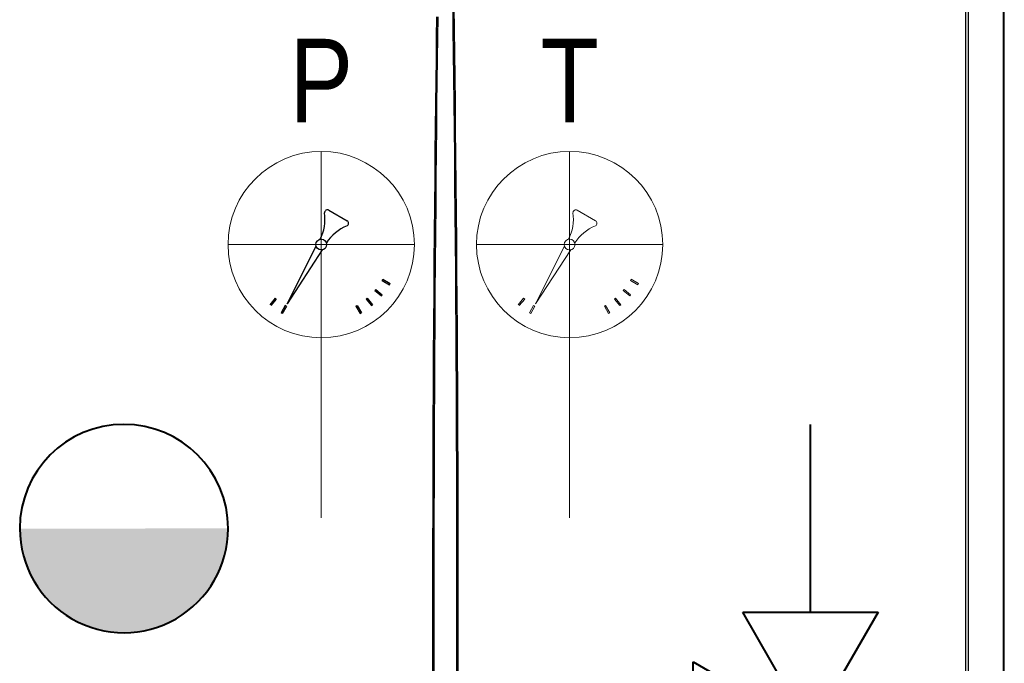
# Model space of a CAD drawing. Header units: centimetres. Extents: x 4745 to 39369, y 17389 to 19524.
# Tile 147 of 188: x 36980 to 37059, y 18610 to 18661. Entities that reach past the tile are written whole.
import ezdxf
from ezdxf.lldxf.tags import DXFTag

# ---------------------------------------------------------------- set-up
doc = ezdxf.new("R2010")
doc.units = ezdxf.units.CM
doc.layers.add('$_urządzenia', color=250, linetype='Continuous')
doc.layers.add('IS_Armatura_Therm', color=250, linetype='SOLID')
for name, color, linetype, lineweight in [('CP_AXISHS', 7, 'DASHDOT', 9), ('IS_ARMATURA', 7, 'Continuous', 9), ('IS_Zimna_woda', 5, 'SOLID', 40)]:
    doc.layers.add(name, color=color, linetype=linetype, lineweight=lineweight)
doc.styles.add('styl1', font='ARIALN.TTF')
tags = doc.linetypes.add('DASHDOT', pattern=[25.4, 12.7, -6.35, 0, -6.35]).pattern_tags.tags
tags[10:11] = [DXFTag(74, 4), DXFTag(75, 0), DXFTag(340, '0'), DXFTag(46, 1.0), DXFTag(50, 0.0), DXFTag(44, 0.0), DXFTag(45, 0.0)]
tags[8:9] = [DXFTag(74, 4), DXFTag(75, 0), DXFTag(340, '0'), DXFTag(46, 1.0), DXFTag(50, 0.0), DXFTag(44, 0.0), DXFTag(45, 0.0)]
tags[6:7] = [DXFTag(74, 4), DXFTag(75, 0), DXFTag(340, '0'), DXFTag(46, 1.0), DXFTag(50, 0.0), DXFTag(44, 0.0), DXFTag(45, 0.0)]
tags[4:5] = [DXFTag(74, 4), DXFTag(75, 0), DXFTag(340, '0'), DXFTag(46, 1.0), DXFTag(50, 0.0), DXFTag(44, 0.0), DXFTag(45, 0.0)]
tags = doc.linetypes.add('SOLID', pattern=[10, 10, 0]).pattern_tags.tags
tags[6:7] = [DXFTag(74, 4), DXFTag(75, 0), DXFTag(340, '0'), DXFTag(46, 0.0), DXFTag(50, 0.0), DXFTag(44, 0.0), DXFTag(45, 0.0)]
tags[4:5] = [DXFTag(74, 4), DXFTag(75, 0), DXFTag(340, '0'), DXFTag(46, 0.0), DXFTag(50, 0.0), DXFTag(44, 0.0), DXFTag(45, 0.0)]

# ---------------------------------------------------------------- blocks, each defined once
blk = doc.blocks.new('A$C92957c0b')
at = {"layer": '$_urządzenia'}
for p, q in [((279.34, -1127), (279.34, -29)), ((280.56, -30.4), (280.56, -1125.6)), ((299.63, -1125.6), (299.63, -30.4)), ((300, -1125.6), (300, -30.4))]:
    blk.add_line(p, q, dxfattribs=at)
for points in [[(-6.7, -526.63), (-6.71, -513.28), (-6.72, -499.73), (-6.72, -485.73), (-6.71, -471.23), (-6.69, -456.29), (-6.66, -440.78), (-6.61, -424.58), (-6.56, -407.83), (-6.49, -390.85), (-6.41, -373.58), (-6.31, -356.09), (-6.21, -338.94), (-6.09, -322.24), (-5.97, -305.88), (-5.84, -290.14), (-5.71, -275.14), (-5.57, -260.76), (-5.43, -246.92), (-5.29, -233.62), (-5.15, -220.86), (-5.01, -208.54), (-4.87, -196.63), (-4.72, -185.16), (-4.58, -174.07)], [(-6.01, -526.62), (-6.02, -513.27), (-6.02, -499.72), (-6.02, -485.72), (-6.01, -471.22), (-5.99, -456.28), (-5.96, -440.78), (-5.92, -424.58), (-5.87, -407.82), (-5.8, -390.85), (-5.72, -373.58), (-5.63, -356.08), (-5.53, -338.93), (-5.42, -322.23), (-5.3, -305.88), (-5.18, -290.14), (-5.05, -275.14), (-4.92, -260.76), (-4.79, -246.92), (-4.66, -233.62), (-4.52, -220.87), (-4.39, -208.54), (-4.25, -196.64), (-4.11, -185.17), (-3.97, -174.07)], [(3.91, -169.07), (4.06, -181.07), (4.21, -193.57), (4.37, -206.61), (4.52, -220.16), (4.66, -234.21), (4.81, -248.83), (4.95, -263.94), (5.09, -279.27), (5.22, -294.87), (5.34, -310.68), (5.45, -326.33), (5.55, -341.75), (5.64, -357), (5.71, -371.89), (5.78, -386.32), (5.84, -400.4), (5.89, -414.18), (5.93, -427.64), (5.96, -440.8), (5.99, -453.85), (6.01, -466.78), (6.02, -479.59), (6.02, -492.4), (6.02, -505.25), (6.02, -518.1), (6, -530.98)], [(4.51, -169.06), (4.67, -181.06), (4.83, -193.57), (4.99, -206.61), (5.15, -220.16), (5.3, -234.2), (5.45, -248.82), (5.6, -263.94), (5.75, -279.27), (5.88, -294.87), (6.01, -310.68), (6.12, -326.33), (6.23, -341.75), (6.32, -357), (6.4, -371.89), (6.47, -386.33), (6.53, -400.4), (6.58, -414.19), (6.62, -427.64), (6.66, -440.81), (6.68, -453.85), (6.7, -466.79), (6.71, -479.6), (6.72, -492.41), (6.72, -505.26), (6.71, -518.1), (6.69, -530.99)]]:
    blk.add_lwpolyline(points, dxfattribs=at)
blk = doc.blocks.new('Valvola di sicurezza')
at = {"layer": 'IS_Zimna_woda', "color": 18, "true_color": 0x000000}
for p, q in [((-0.5906, 4.675), (0, 4.8227)), ((0.5906, 4.3797), (-0.5906, 4.675)), ((-0.5906, 4.0844), (0.5906, 4.3797)), ((0.5906, 3.7891), (-0.5906, 4.0844)), ((-0.5906, 3.4938), (0.5906, 3.7891)), ((0.5906, 3.1985), (-0.5906, 3.4938)), ((0, 3.0508), (0.5906, 3.1985)), ((0, 2.5594), (-0.9844, 3.1277)), ((-0.9844, 3.1277), (-0.9844, 1.991)), ((0, 2.5594), (0, 3.0508)), ((-0.9844, 1.991), (0, 2.5594)), ((0, 2.5594), (-0.5683, 1.575)), ((0.5683, 1.575), (0, 2.5594)), ((-0.5683, 1.575), (0.5683, 1.575)), ((0, 1.575), (0, 0))]:
    blk.add_line(p, q, dxfattribs=at)
blk = doc.blocks.new('zawórzwrotny11')
at = {"layer": 'IS_Zimna_woda', "true_color": 0x000000}
h = blk.add_hatch(color=18, dxfattribs=at)
edge = h.paths.add_edge_path()
edge.add_arc((0, 0), 8.389, -899.93176, -719.93176, ccw=False)
edge.add_line((-8.389, -0.01), (8.389, 0.01))
at = {"layer": 'IS_Zimna_woda', "color": 18, "true_color": 0x000000}
for start, end in [(0.06824, 180.06824), (180.06824, 0.06824)]:
    blk.add_arc((0, 0), 8.389, start, end, dxfattribs=at)
blk = doc.blocks.new('T')
for p, q in [((0.62, 24.783), (2.084, 23.937)), ((-2.752, 17.25), (-0.413, 21.88)), ((0.087, 21.591), (-2.752, 17.25)), ((4.901, 19.123), (4.958, 19.22)), ((4.901, 19.123), (5.486, 18.785)), ((4.958, 19.22), (5.542, 18.883)), ((4.324, 18.316), (4.396, 18.402)), ((4.324, 18.316), (4.841, 17.882)), ((4.396, 18.402), (4.914, 17.968)), ((5.486, 18.785), (5.542, 18.883)), ((-3.702, 17.694), (-4.136, 17.176)), ((-3.616, 17.621), (-4.05, 17.104)), ((-3.616, 17.621), (-3.702, 17.694)), ((3.616, 17.621), (3.702, 17.694)), ((3.616, 17.621), (4.05, 17.104)), ((3.702, 17.694), (4.136, 17.176)), ((4.841, 17.882), (4.914, 17.968)), ((-2.895, 17.116), (-3.232, 16.532)), ((-2.797, 17.06), (-3.135, 16.476)), ((-2.797, 17.06), (-2.895, 17.116)), ((2.797, 17.06), (2.895, 17.116)), ((2.797, 17.06), (3.135, 16.476)), ((2.895, 17.116), (3.232, 16.532)), ((4.05, 17.104), (4.136, 17.176)), ((-3.135, 16.476), (-3.232, 16.532)), ((3.135, 16.476), (3.232, 16.532))]:
    blk.add_line(p, q)
for centre, major_axis, start_param, end_param in [((0.503, 24.58), (-0.166, 0.166), -1.308966, 0.821497), ((-3.336, 24.08), (-2.572, 2.572), 3.460412, 4.06239), ((1.967, 23.734), (0.166, 0.166), 4.412711, 6.545016), ((3.431, 20.188), (-2.548, 2.548), -0.399985, 0.207792), ((0, 22.018), (0.308, 0.308), 5.497787, 11.780972)]:
    blk.add_ellipse(centre, major_axis=major_axis, ratio=1, start_param=start_param, end_param=end_param)
at = {"layer": 'CP_AXISHS'}
for p, q in [((0, 14.518), (0, 29.518)), ((-7.5, 22.018), (7.5, 22.018))]:
    blk.add_line(p, q, dxfattribs=at)
at = {"layer": 'IS_ARMATURA'}
blk.add_line((0, 0), (0, 14.518), dxfattribs=at)
at = {"layer": 'IS_ARMATURA', "lineweight": 18}
blk.add_circle((0, 22.018), 7.5, dxfattribs=at)
at = {"layer": 'IS_Armatura_Therm', "insert": (-7.5, 38.589), "char_height": 6.7211, "attachment_point": 1, "style": 'styl1'}
blk.add_mtext_dynamic_manual_height_columns('\\pxqc;T', width=15, gutter_width=8.401, heights=[0], dxfattribs=at)
blk = doc.blocks.new('Manometrr')
for p, q in [((35871.375, 72787.052), (35872.839, 72786.206)), ((35868.003, 72779.519), (35870.342, 72784.149)), ((35870.841, 72783.86), (35868.003, 72779.519)), ((35875.656, 72781.392), (35875.712, 72781.489)), ((35875.656, 72781.392), (35876.24, 72781.054)), ((35875.712, 72781.489), (35876.297, 72781.152)), ((35875.079, 72780.585), (35875.151, 72780.671)), ((35875.079, 72780.585), (35875.596, 72780.151)), ((35875.151, 72780.671), (35875.668, 72780.237)), ((35876.24, 72781.054), (35876.297, 72781.152)), ((35867.053, 72779.963), (35866.619, 72779.445)), ((35867.139, 72779.89), (35866.705, 72779.373)), ((35867.139, 72779.89), (35867.053, 72779.963)), ((35874.37, 72779.89), (35874.456, 72779.963)), ((35874.37, 72779.89), (35874.804, 72779.373)), ((35874.456, 72779.963), (35874.89, 72779.445)), ((35875.596, 72780.151), (35875.668, 72780.237)), ((35867.86, 72779.385), (35867.522, 72778.801)), ((35867.957, 72779.329), (35867.62, 72778.745)), ((35867.957, 72779.329), (35867.86, 72779.385)), ((35873.552, 72779.329), (35873.649, 72779.385)), ((35873.552, 72779.329), (35873.889, 72778.745)), ((35873.649, 72779.385), (35873.987, 72778.801)), ((35874.804, 72779.373), (35874.89, 72779.445)), ((35867.62, 72778.745), (35867.522, 72778.801)), ((35873.889, 72778.745), (35873.987, 72778.801))]:
    blk.add_line(p, q)
for centre, major_axis, start_param, end_param in [((35871.257, 72786.849), (-0.166, 0.166), -1.308966, 0.821497), ((35867.419, 72786.349), (-2.572, 2.572), 3.460412, 4.06239), ((35872.722, 72786.003), (0.166, 0.166), 4.412711, 6.545016), ((35874.186, 72782.457), (-2.548, 2.548), -0.399985, 0.207792), ((35870.755, 72784.287), (0.308, 0.308), 5.497787, 11.780972)]:
    blk.add_ellipse(centre, major_axis=major_axis, ratio=1, start_param=start_param, end_param=end_param)
at = {"layer": 'CP_AXISHS'}
for p, q in [((35870.755, 72776.787), (35870.755, 72791.787)), ((35863.255, 72784.287), (35878.255, 72784.287))]:
    blk.add_line(p, q, dxfattribs=at)
at = {"layer": 'IS_ARMATURA'}
blk.add_line((35870.755, 72762.269), (35870.755, 72776.787), dxfattribs=at)
at = {"layer": 'IS_ARMATURA', "lineweight": 18}
blk.add_circle((35870.755, 72784.287), 7.5, dxfattribs=at)
at = {"layer": 'IS_Armatura_Therm', "insert": (35863.255, 72800.858), "char_height": 6.7211, "attachment_point": 1, "style": 'styl1'}
blk.add_mtext_dynamic_manual_height_columns('\\pxqc;P', width=15, gutter_width=8.401, heights=[0], dxfattribs=at)

msp = doc.modelspace()

# ---------------------------------------------------------------- block references
at = {"layer": '$_urządzenia', "xscale": 0.15, "yscale": 0.15, "zscale": 0.15}
msp.add_blockref('A$C92957c0b', (37014.279, 18687.776), dxfattribs=at)
msp.add_blockref('Manometrr', (1133.525, -54140.959))
at = {"color": 1, "lineweight": 5, "xscale": -9.600000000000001, "yscale": 9.600000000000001, "zscale": 9.600000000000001, "rotation": 180}
msp.add_blockref('Valvola di sicurezza', (37043.67, 18628.847), dxfattribs=at)
at = {"layer": 'IS_ARMATURA'}
msp.add_blockref('T', (37024.279, 18621.31), dxfattribs=at)
at = {"layer": 'IS_Zimna_woda'}
msp.add_blockref('zawórzwrotny11', (36988.396, 18620.458), dxfattribs=at)

doc.saveas('drawing.dxf')
